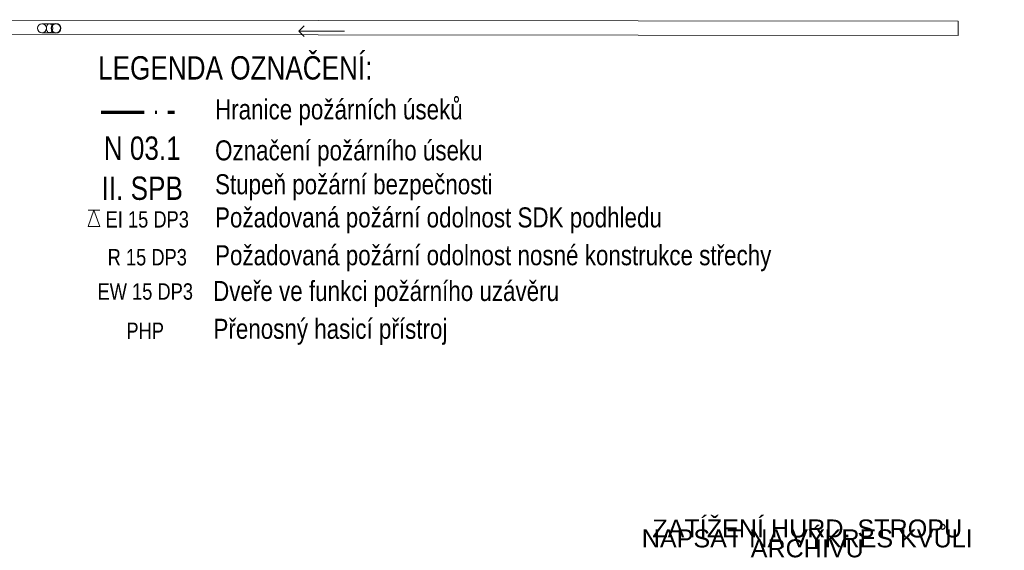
# Model space of a CAD drawing. Header units: millimetres. Extents: x -60701 to 301, y -7236 to 19148.
# Tile 2 of 5: x -13383 to 301, y -7236 to 142. Entities that reach past the tile are written whole.
import ezdxf
from ezdxf.enums import TextEntityAlignment as Align

# ---------------------------------------------------------------- set-up
doc = ezdxf.new("R2010")
doc.units = ezdxf.units.MM
doc.header["$MEASUREMENT"] = 0
doc.linetypes.add('ACAD_ISO10W100', pattern=[18.5, 12, -3, 0.5, -3])
doc.layers.get('0').update_dxf_attribs({"color": 252, "lineweight": 0})
for name, color, linetype, lineweight in [('Nové_0', 252, 'Continuous', 0), ('Nové_Konstrukce - krov', 252, 'Continuous', 0), ('Nové_TZB - VZT', 252, 'Continuous', 0), ('Pož_text', 1, 'Continuous', 35), ('Pož_úseky', 5, 'ACAD_ISO10W100', 70)]:
    doc.layers.add(name, color=color, linetype=linetype, lineweight=lineweight)
doc.styles.add('GENEROVANÝ_STYL_3', font='arial.ttf')
doc.styles.add('PBŘ popis', font='arial.ttf', dxfattribs={"width": 0.8})

msp = doc.modelspace()

# ---------------------------------------------------------------- linework, layer by layer
at = {"layer": 'Nové_0', "linetype": 'Continuous'}
msp.add_circle((-12879, 23), 66.9, dxfattribs=at)
at = {"layer": 'Nové_Konstrukce - krov', "linetype": 'Continuous'}
for p, q in [((-20478, 142), (-340, 123)), ((-13074, 86), (-12968, 86)), ((-13074, 86), (-12879, 86)), ((-13074, 86), (-12879, 86)), ((-340, 123), (-340, -77)), ((-340, -77), (-20479, -58)), ((-12968, -39), (-13074, -39)), ((-12879, -39), (-13074, -39)), ((-12879, -39), (-13074, -39))]:
    msp.add_line(p, q, dxfattribs=at)
at = {"layer": 'Nové_Konstrukce - krov', "linetype": 'Continuous', "flags": 128}
for points in [[(-13074, 86, -1), (-13074, -39, -1)], [(-13074, 86, -1), (-13074, -39, -1)], [(-13074, -39, -1), (-13074, 86, -1)], [(-13074, 86, -1), (-13074, -39, -1)], [(-13074, 86, -1), (-13074, -39, -1)], [(-12879, 86, -1), (-12879, -39, -1)], [(-12879, 86, -1), (-12879, -39, -1)], [(-12879, 86, -1), (-12879, -39, -1)]]:
    msp.add_lwpolyline(points, format="xyb", close=True, dxfattribs=at)
msp.add_lwpolyline([(-12968, 86), (-12960, 85), (-12953, 82), (-12946, 78), (-12939, 71), (-12934, 64), (-12929, 55), (-12926, 45), (-12924, 34), (-12923, 23), (-12924, 13), (-12926, 2), (-12929, -8), (-12934, -17), (-12939, -24), (-12946, -31), (-12953, -35), (-12960, -38), (-12968, -39), (-12975, -38), (-12983, -35), (-12990, -31), (-12996, -24), (-13001, -17), (-13006, -8), (-13009, 2), (-13011, 13), (-13012, 23), (-13011, 34), (-13009, 45), (-13006, 55), (-13001, 64), (-12996, 71), (-12990, 78), (-12983, 82), (-12975, 85)], close=True, dxfattribs=at)
at = {"layer": 'Nové_TZB - VZT', "linetype": 'Continuous'}
for p, q in [((-9505, -17), (-9430, 58)), ((-8869, -17), (-9505, -17)), ((-9505, -17), (-9430, -92))]:
    msp.add_line(p, q, dxfattribs=at)
at = {"layer": 'Pož_text', "lineweight": 15, "ltscale": 75}
for p, q in [((-12351, -2504), (-12431, -2732)), ((-12271, -2504), (-12431, -2504)), ((-12351, -2504), (-12271, -2732)), ((-12271, -2732), (-12431, -2732))]:
    msp.add_line(p, q, dxfattribs=at)
at = {"layer": 'Pož_úseky', "ltscale": 50}
msp.add_line((-12251, -1144), (-11230, -1144), dxfattribs=at)

# ---------------------------------------------------------------- texts
at = {"linetype": 'Continuous', "insert": (-2438, -6807), "char_height": 250, "width": 5682, "attachment_point": 2, "rotation": 0.0052, "line_spacing_factor": 0.330996, "style": 'GENEROVANÝ_STYL_3'}
msp.add_mtext('\\A1;ZATÍŽENÍ HURD. STROPU NAPSAT NA VÝKRES KVŮLI ARCHIVU', dxfattribs=at)
at = {"layer": 'Pož_text', "ltscale": 75, "style": 'PBŘ popis', "width": 0.8}
for s, height, p in [('LEGENDA OZNAČENÍ:', 324.84, (-12293, -690)), ('Hranice požárních úseků', 278.44, (-10668, -1244)), ('Označení požárního úseku', 278.44, (-10668, -1814)), ('Stupeň požární bezpečnosti', 278.44, (-10668, -2285)), ('Požadovaná požární odolnost SDK podhledu', 278.44, (-10668, -2746)), ('Požadovaná požární odolnost nosné konstrukce střechy', 278.44, (-10668, -3272)), ('Dveře ve funkci požárního uzávěru', 278.44, (-10695, -3769)), ('Přenosný hasicí přístroj', 278.44, (-10690, -4295))]:
    msp.add_text(s, height=height, dxfattribs=at).set_placement(p)
for s, height, p in [('N 03.1', 324.8, (-11680, -1644)), ('II. SPB', 324.8, (-11680, -2201)), ('EI 15 DP3', 227.4, (-11610, -2634)), ('R 15 DP3', 227.4, (-11610, -3160)), ('EW 15 DP3', 227.4, (-11638, -3637)), ('PHP', 227.4, (-11639, -4183))]:
    msp.add_text(s, height=height, dxfattribs=at).set_placement(p, align=Align.MIDDLE)

doc.saveas('drawing.dxf')
